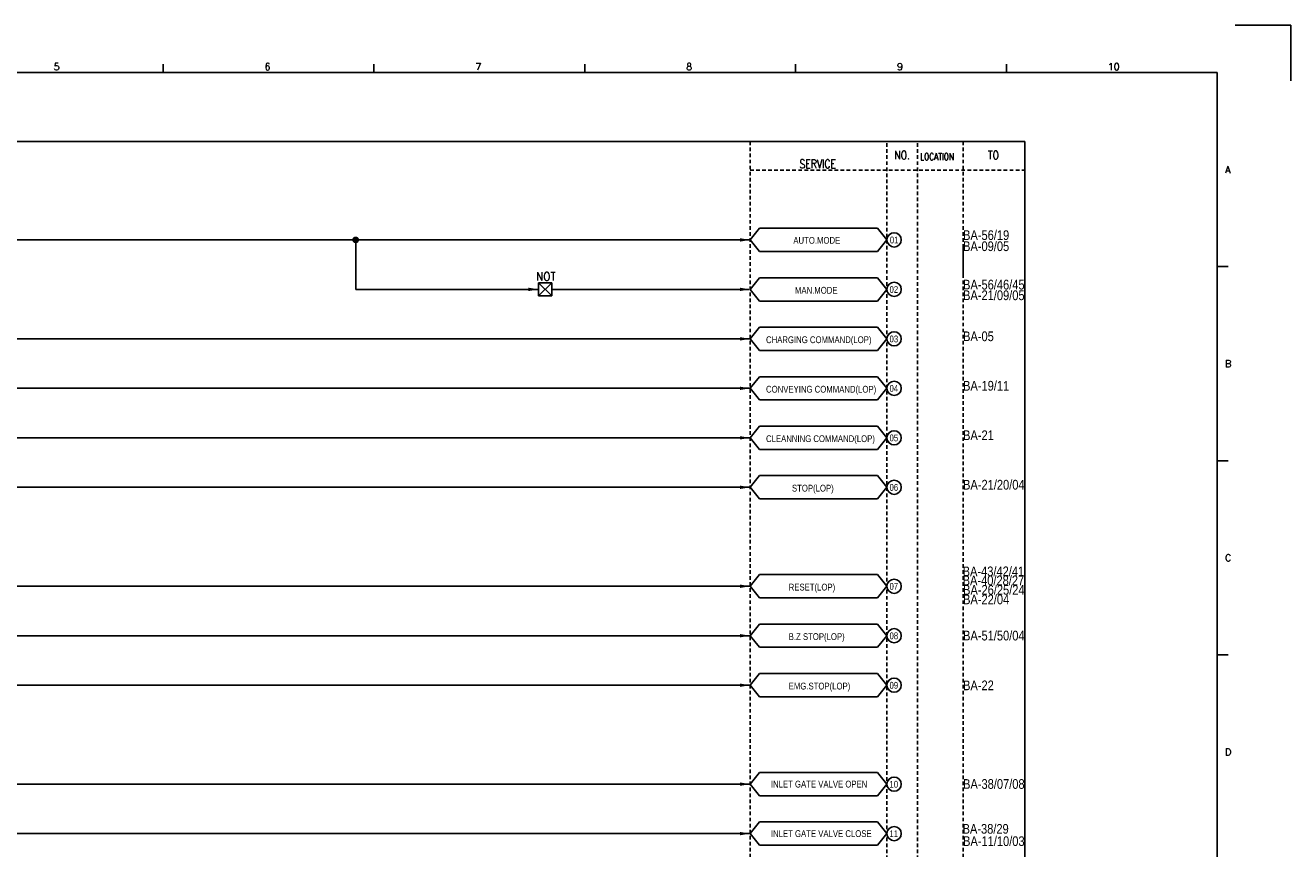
# Model space of a CAD drawing. Header units: millimetres. Extents: x 972 to 1938, y 184 to 867.
# Tile 3 of 3: x 1414 to 1938, y 526 to 867. Entities that reach past the tile are written whole.
import ezdxf
from ezdxf.enums import TextEntityAlignment as Align

# ---------------------------------------------------------------- set-up
doc = ezdxf.new("R2010")
doc.units = ezdxf.units.MM
doc.linetypes.add('HIDDEN', pattern=[4, 1.5, -1, 1.5])
for name, color, linetype in [('CON', 4, 'Continuous'), ('HID', 2, 'HIDDEN'), ('圖框CON', 4, 'Continuous'), ('框線', 6, 'Continuous')]:
    doc.layers.add(name, color=color, linetype=linetype)
doc.styles.add('DAYUKP', font='complex', dxfattribs={"bigfont": 'DAYUKP.SHX'})
doc.styles.add('ROMANS', font='romans', dxfattribs={"width": 0.8})
doc.styles.add('style3', font='ARIALN.TTF')

# ---------------------------------------------------------------- blocks, each defined once
blk = doc.blocks.new('LEADER')
at = {"layer": 'CON'}
blk.add_solid([(0.85, -0.57), (0.85, -1.57), (3.85, -1.07)], dxfattribs=at)
blk = doc.blocks.new('1')
at = {"layer": 'DEFPOINTS'}
blk.add_lwpolyline([(2189, 689.33), (2211.97, 689.33), (2211.97, 666.36)], dxfattribs=at)
at = {"layer": '圖框CON'}
for p, q in [((1745.08, 669.85), (1745.08, 673.29)), ((1832.37, 669.85), (1832.37, 673.29)), ((1919.66, 669.85), (1919.66, 673.29)), ((2006.95, 669.85), (2006.95, 673.29)), ((2094.24, 669.85), (2094.24, 673.29)), ((2186.14, 589.41), (2181.53, 589.41)), ((2186.14, 509.01), (2181.53, 509.01)), ((2186.14, 428.61), (2181.53, 428.61))]:
    blk.add_line(p, q, dxfattribs=at)
at = {"layer": '框線'}
for p, q in [((2181.53, 669.81), (1308.62, 669.81)), ((2181.53, 26.6), (2181.53, 669.81))]:
    blk.add_line(p, q, dxfattribs=at)
at = {"style": 'DAYUKP'}
for s, height, p in [('5', 2.87, (1699.8, 670.78)), ('6', 2.87, (1787.1, 670.78)), ('7', 2.87, (1874.39, 670.78)), ('8', 2.87, (1961.68, 670.78)), ('9', 2.87, (2048.97, 670.78)), ('10', 2.871, (2136.26, 670.78))]:
    blk.add_text(s, height=height, dxfattribs=at).set_placement(p)
for s, p in [('A', (2184.79, 629.6)), ('B', (2184.79, 549.2)), ('C', (2184.79, 468.8)), ('D', (2184.79, 388.39))]:
    blk.add_text(s, height=2.87, dxfattribs=at).set_placement(p, align=Align.MIDDLE_LEFT)

msp = doc.modelspace()

# ---------------------------------------------------------------- linework, layer by layer
at = {"layer": 'CON', "color": 6}
for p, q in [((1713.91, 777.68), (1717.81, 782.49)), ((1766.71, 782.49), (1717.81, 782.49)), ((1770.61, 777.68), (1766.71, 782.49)), ((1713.91, 777.68), (1717.81, 772.86)), ((1770.61, 777.68), (1766.71, 772.86)), ((1717.81, 772.86), (1766.71, 772.86)), ((1626.36, 754.46), (1626.36, 759.92)), ((1626.36, 759.92), (1631.82, 759.92)), ((1626.36, 759.92), (1631.82, 754.46)), ((1631.82, 759.92), (1626.36, 754.46)), ((1631.82, 759.92), (1631.82, 754.46)), ((1713.91, 757.19), (1717.81, 762)), ((1766.71, 762), (1717.81, 762)), ((1770.61, 757.19), (1766.71, 762)), ((1631.82, 754.46), (1626.36, 754.46)), ((1713.91, 757.19), (1717.81, 752.37)), ((1770.61, 757.19), (1766.71, 752.37)), ((1717.81, 752.37), (1766.71, 752.37)), ((1713.91, 736.7), (1717.81, 741.51)), ((1766.71, 741.51), (1717.81, 741.51)), ((1770.61, 736.7), (1766.71, 741.51)), ((1713.91, 736.7), (1717.81, 731.88)), ((1770.61, 736.7), (1766.71, 731.88)), ((1717.81, 731.88), (1766.71, 731.88)), ((1713.91, 716.21), (1717.81, 721.02)), ((1766.71, 721.02), (1717.81, 721.02)), ((1770.61, 716.21), (1766.71, 721.02)), ((1713.91, 716.21), (1717.81, 711.39)), ((1770.61, 716.21), (1766.71, 711.39)), ((1717.81, 711.39), (1766.71, 711.39)), ((1713.91, 695.72), (1717.81, 700.54)), ((1766.71, 700.54), (1717.81, 700.54)), ((1770.61, 695.72), (1766.71, 700.54)), ((1713.91, 695.72), (1717.81, 690.9)), ((1770.61, 695.72), (1766.71, 690.9)), ((1717.81, 690.9), (1766.71, 690.9)), ((1713.91, 675.23), (1717.81, 680.05)), ((1766.71, 680.05), (1717.81, 680.05)), ((1770.61, 675.23), (1766.71, 680.05)), ((1713.91, 675.23), (1717.81, 670.41)), ((1770.61, 675.23), (1766.71, 670.41)), ((1717.81, 670.41), (1766.71, 670.41)), ((1713.91, 634.25), (1717.81, 639.07)), ((1713.91, 634.25), (1717.81, 629.43)), ((1766.71, 639.07), (1717.81, 639.07)), ((1770.61, 634.25), (1766.71, 639.07)), ((1770.61, 634.25), (1766.71, 629.43)), ((1717.81, 629.43), (1766.71, 629.43)), ((1713.91, 613.76), (1717.81, 618.58)), ((1766.71, 618.58), (1717.81, 618.58)), ((1770.61, 613.76), (1766.71, 618.58)), ((1713.91, 613.76), (1717.81, 608.95)), ((1770.61, 613.76), (1766.71, 608.95)), ((1717.81, 608.95), (1766.71, 608.95)), ((1713.91, 593.27), (1717.81, 598.09)), ((1766.71, 598.09), (1717.81, 598.09)), ((1770.61, 593.27), (1766.71, 598.09)), ((1713.91, 593.27), (1717.81, 588.46)), ((1770.61, 593.27), (1766.71, 588.46)), ((1717.81, 588.46), (1766.71, 588.46)), ((1713.91, 552.29), (1717.81, 557.11)), ((1766.71, 557.11), (1717.81, 557.11)), ((1770.61, 552.29), (1766.71, 557.11)), ((1713.91, 552.29), (1717.81, 547.48)), ((1770.61, 552.29), (1766.71, 547.48)), ((1717.81, 547.48), (1766.71, 547.48)), ((1713.91, 531.8), (1717.81, 536.62)), ((1766.71, 536.62), (1717.81, 536.62)), ((1770.61, 531.8), (1766.71, 536.62)), ((1713.91, 531.8), (1717.81, 526.99)), ((1770.61, 531.8), (1766.71, 526.99)), ((1717.81, 526.99), (1766.71, 526.99))]:
    msp.add_line(p, q, dxfattribs=at)
at = {"layer": 'CON'}
for p, q in [((1268.71, 777.68), (1713.91, 777.68)), ((1550.63, 757.19), (1550.63, 777.68)), ((1550.63, 757.19), (1626.36, 757.19)), ((1631.82, 757.19), (1713.45, 757.19)), ((1268.71, 736.7), (1713.91, 736.7)), ((1268.71, 716.21), (1713.91, 716.21)), ((1268.71, 695.72), (1713.91, 695.72)), ((1268.71, 675.23), (1713.91, 675.23)), ((1268.71, 634.25), (1713.91, 634.25)), ((1268.71, 613.76), (1713.91, 613.76)), ((1268.71, 593.27), (1713.91, 593.27)), ((1268.71, 552.29), (1713.91, 552.29)), ((1268.71, 531.8), (1713.91, 531.8))]:
    msp.add_line(p, q, dxfattribs=at)
msp.add_lwpolyline([(1113.66, 818.4), (1827.66, 818.4), (1827.66, 318.6), (1113.66, 318.6)], close=True, dxfattribs=at)
at = {"layer": 'CON', "const_width": 1.4}
msp.add_lwpolyline([(1549.93, 777.68, 1), (1551.33, 777.68, 1)], format="xyb", close=True, dxfattribs=at)
at = {"layer": 'CON'}
for centre in [(1773.56, 777.68), (1773.56, 757.19), (1773.56, 736.7), (1773.56, 716.21), (1773.56, 695.72), (1773.56, 675.23), (1773.56, 634.25), (1773.56, 613.76), (1773.56, 593.27), (1773.56, 552.29), (1773.56, 531.8)]:
    msp.add_circle(centre, 2.95, dxfattribs=at)
at = {"layer": 'HID'}
for p, q in [((1713.91, 818.4), (1713.91, 318.6)), ((1770.61, 817.7), (1770.61, 318.6)), ((1783.21, 817.7), (1783.21, 318.6)), ((1802.11, 818.4), (1802.11, 318.6)), ((1713.91, 806.5), (1827.66, 806.5)), ((1802.11, 774.98), (1802.11, 762.38))]:
    msp.add_line(p, q, dxfattribs=at)

# ---------------------------------------------------------------- block references
msp.add_blockref('1', (-274.21, 177.21))
at = {"layer": 'CON', "xscale": 1.399999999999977, "yscale": 1.399999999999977, "zscale": 1.399999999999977}
for p in [(1708.52, 779.17), (1620.97, 758.68), (1708.52, 758.68), (1708.52, 738.19), (1708.52, 717.7), (1708.52, 697.21), (1708.52, 676.72), (1708.52, 635.74), (1708.52, 615.25), (1708.52, 594.76), (1708.52, 553.79), (1708.52, 533.3)]:
    msp.add_blockref('LEADER', p, dxfattribs=at)

# ---------------------------------------------------------------- texts
at = {"layer": 'CON', "style": 'ROMANS'}
for s, width, p in [('NO.', 0.8, (1776.91, 812.8)), ('TO', 0.8, (1814.71, 812.8)), ('SERVICE', 0.8, (1741.94, 809.17)), ('NOT', 0.9, (1629.37, 762.57))]:
    msp.add_text(s, height=3.5, dxfattribs=dict(at, width=width)).set_placement(p, align=Align.MIDDLE)
at = {"layer": 'CON', "style": 'ROMANS', "width": 0.8}
msp.add_text('LOCATION', height=2.8, dxfattribs=at).set_placement((1784.34, 809.9), align=Align.BOTTOM_LEFT)
at = {"layer": 'CON', "style": 'style3'}
for s, p in [('BA-56/19', (1802.11, 777.65)), ('BA-09/05', (1802.11, 773.06)), ('BA-56/46/45', (1802.11, 757.16)), ('BA-21/09/05', (1802.11, 752.75)), ('BA-05', (1802.11, 735.76)), ('BA-19/11', (1802.11, 715.27)), ('BA-21', (1802.11, 694.78)), ('BA-21/20/04', (1802.11, 674.29)), ('BA-43/42/41', (1801.94, 638.41)), ('BA-40/28/27', (1801.94, 634.66)), ('BA-26/25/24', (1802.11, 630.75)), ('BA-22/04', (1802.11, 626.79)), ('BA-51/50/04', (1802.11, 611.82)), ('BA-22', (1802.11, 591.19)), ('BA-38/07/08', (1802.11, 550.36)), ('BA-38/29', (1801.91, 531.78)), ('BA-11/10/03', (1802.11, 526.68))]:
    msp.add_text(s, height=4, dxfattribs=at).set_placement(p)
for s, p in [('AUTO.MODE', (1731.84, 775.25)), ('01', (1771.78, 775.4)), ('MAN.MODE', (1732.5, 754.58)), ('02', (1771.66, 754.91)), ('CHARGING COMMAND(LOP)', (1720.53, 734.09)), ('03', (1771.66, 734.42)), ('CONVEYING COMMAND(LOP)', (1720.53, 713.6)), ('04', (1771.66, 713.93)), ('CLEANNING COMMAND(LOP)', (1720.53, 693.11)), ('05', (1771.66, 693.44)), ('STOP(LOP)', (1731.27, 672.62)), ('06', (1771.66, 672.95)), ('RESET(LOP)', (1729.92, 631.64)), ('07', (1771.66, 631.97)), ('B.Z STOP(LOP)', (1729.92, 611.15)), ('08', (1771.66, 611.48)), ('EMG.STOP(LOP)', (1729.92, 590.66)), ('09', (1771.66, 590.99)), ('INLET GATE VALVE OPEN', (1722.54, 550.06)), ('10', (1771.66, 550.01)), ('INLET GATE VALVE CLOSE', (1722.54, 529.57)), ('11', (1771.66, 529.52))]:
    msp.add_text(s, height=2.8, dxfattribs=at).set_placement(p, align=Align.BOTTOM_LEFT)

doc.saveas('drawing.dxf')
